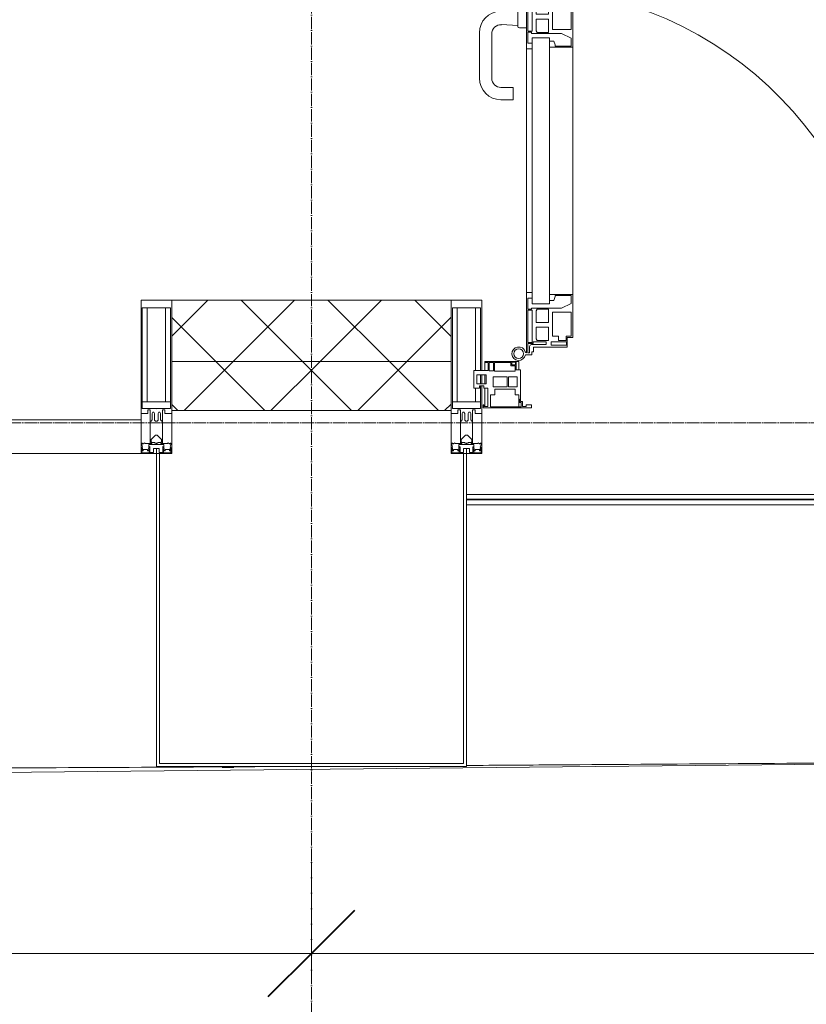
# Model space of a CAD drawing. Header units: millimetres. Extents: x 5617 to 183965, y 7718 to 172958.
# Tile 61 of 120: x 64650 to 65931, y 14453 to 16057. Entities that reach past the tile are written whole.
import ezdxf

# ---------------------------------------------------------------- set-up
doc = ezdxf.new("R2010")
doc.units = ezdxf.units.MM
doc.linetypes.add('ADSK_Линия сетки', pattern=[25, 20, -2.5, 0, -2.5])
doc.linetypes.add('Линия сетки', pattern=[25, 20, -2.5, 0, -2.5])
for name, color, linetype, lineweight in [('Двери', 7, 'Continuous', 18), ('Импосты витража', 7, 'Continuous', 18), ('Колонны', 7, 'Continuous', 18), ('Ограждение', 7, 'Continuous', 18), ('Оси', 7, 'Continuous', 9), ('Панели витража', 7, 'Continuous', 18), ('Поручни', 7, 'Continuous', 18), ('Размеры', 7, 'Continuous', 9), ('Размеры-100', 7, 'Continuous', 9), ('Стены разрез', 7, 'Continuous', 40), ('Стены штриховка', 7, 'Continuous', 40), ('Форма', 7, 'Continuous', 18), ('Формообразующий элемент-перекрытие', 7, 'Continuous', 18), ('Элементы узлов', 7, 'Continuous', 18)]:
    doc.layers.add(name, color=color, linetype=linetype, lineweight=lineweight)
doc.styles.add('Arial', font='arial.ttf', dxfattribs={"width": 0.9, "height": 250})
doc.dimstyles.new('Основной_2_5_мм', dxfattribs={"dimscale": 304.8, "dimtxt": 255.06485, "dimasz": 0.463911, "dimexe": 0.492126, "dimexo": 0.492126, "dimgap": 0.098425, "dimtad": 1, "dimdec": 0, "dimdsep": 46, "dimtxsty": 'Arial', "dimblk1": 'OBLIQUE', "dimblk2": 'OBLIQUE', "dimsah": 1, "dimcen": 0.09, "dimdle": 0.492126, "dimazin": 2, "dimtfac": 1, "dimtdec": 4, "dimtix": 1, "dimtmove": 0, "dimatfit": 3, "dimfxl": 1, "dimtvp": 1, "dimtolj": 1, "dimtzin": 0, "dimlwd": 20, "dimlwe": 20, "dimarcsym": 2})
pattern_1 = [(45, (0, 0), (-70.71068, 70.71068), []), (135, (0, 0), (-70.71068, -70.71068), [])]

# ---------------------------------------------------------------- blocks, each defined once
blk = doc.blocks.new('A_PAN_ALU_Door_Double - EXT_1_Double_EQ-7506763-МКСС_К4_L05_18_600_')
at = {"layer": 'Двери', "color": 254, "lineweight": 5, "true_color": 0xcccccc}
for p, q in [((-575.1, -160.7), (-585.4, -160.7)), ((-583.7, -164.2), (-583.7, -262.2)), ((-581.6, -179.2), (-581.6, -164.2)), ((-581.6, -164.2), (-578.6, -164.2)), ((-578.6, -164.2), (-578.6, -174.5)), ((-575.1, -165.6), (-575.1, -160.7)), ((-572.4, -165.6), (-575.1, -165.6)), ((-572.4, -173.3), (-572.4, -165.6)), ((-517.1, -173.3), (-572.4, -173.3)), ((-517.1, -189.3), (-517.1, -173.3)), ((517.1, -173.3), (572.4, -173.3)), ((517.1, -189.3), (517.1, -173.3)), ((572.4, -165.6), (575.1, -165.6)), ((572.4, -173.3), (572.4, -165.6)), ((575.1, -160.7), (585.4, -160.7)), ((575.1, -165.6), (575.1, -160.7)), ((581.6, -164.2), (578.6, -164.2)), ((578.6, -164.2), (578.6, -174.5)), ((581.6, -179.2), (581.6, -164.2)), ((583.7, -164.2), (583.7, -262.2)), ((-572.9, -179.2), (-581.6, -179.2)), ((-581.6, -233.4), (-581.6, -180.9)), ((-581.6, -180.9), (-574.6, -180.9)), ((-575.5, -177.5), (-551.3, -177.5)), ((-574.6, -180.9), (-574.6, -233.4)), ((-572.9, -182.2), (-572.9, -179.2)), ((-551.3, -182.2), (-572.9, -182.2)), ((-567.6, -186.7), (-566.1, -184)), ((-567.6, -205.7), (-567.6, -186.7)), ((-566.1, -184), (-547.7, -184)), ((-551.3, -177.5), (-551.3, -182.2)), ((-547.7, -184), (-547.7, -205.7)), ((-543.6, -182.2), (-543.6, -176.7)), ((-543.6, -176.7), (-518.6, -176.7)), ((-518.6, -182.2), (-543.6, -182.2)), ((-541.3, -230.6), (-541.3, -191)), ((-541.3, -191), (-531.2, -191)), ((-531.2, -191), (-531.2, -184.4)), ((-531.2, -184.4), (-518.8, -184.4)), ((-518.8, -184.4), (-518.8, -191)), ((-518.8, -191), (-510.6, -191)), ((-518.6, -176.7), (-518.6, -182.2)), ((-508.2, -189.3), (-517.1, -189.3)), ((-510.6, -191), (-510.6, -230.6)), ((-508.2, -259.2), (-508.2, -189.3)), ((508.2, -189.3), (517.1, -189.3)), ((508.2, -259.2), (508.2, -189.3)), ((510.6, -191), (510.6, -230.6)), ((518.8, -191), (510.6, -191)), ((518.6, -176.7), (518.6, -182.2)), ((543.6, -176.7), (518.6, -176.7)), ((518.6, -182.2), (543.6, -182.2)), ((518.8, -184.4), (518.8, -191)), ((531.2, -184.4), (518.8, -184.4)), ((531.2, -191), (531.2, -184.4)), ((541.3, -191), (531.2, -191)), ((541.3, -230.6), (541.3, -191)), ((543.6, -182.2), (543.6, -176.7)), ((547.7, -184), (547.7, -205.7)), ((566.1, -184), (547.7, -184)), ((551.3, -177.5), (551.3, -182.2)), ((575.5, -177.5), (551.3, -177.5)), ((551.3, -182.2), (572.9, -182.2)), ((567.6, -186.7), (566.1, -184)), ((567.6, -205.7), (567.6, -186.7)), ((572.9, -179.2), (581.6, -179.2)), ((572.9, -182.2), (572.9, -179.2)), ((574.6, -180.9), (574.6, -233.4)), ((581.6, -180.9), (574.6, -180.9)), ((581.6, -233.4), (581.6, -180.9)), ((-547.7, -205.7), (-567.6, -205.7)), ((547.7, -205.7), (567.6, -205.7)), ((-567.6, -232.6), (-567.6, -213.6)), ((-567.6, -213.6), (-547.7, -213.6)), ((-547.7, -213.6), (-547.7, -235.3)), ((567.6, -213.6), (547.7, -213.6)), ((547.7, -213.6), (547.7, -235.3)), ((567.6, -232.6), (567.6, -213.6)), ((-574.6, -233.4), (-581.6, -233.4)), ((-581.6, -253.1), (-581.6, -235.1)), ((-581.6, -235.1), (-575.4, -235.1)), ((-575.4, -235.1), (-575.4, -237.1)), ((-575.4, -237.1), (-526.4, -237.1)), ((-566.1, -235.3), (-567.6, -232.6)), ((-547.7, -235.3), (-566.1, -235.3)), ((-510.6, -230.6), (-541.3, -230.6)), ((-526.4, -237.1), (-510.6, -244.7)), ((510.6, -230.6), (541.3, -230.6)), ((526.4, -237.1), (510.6, -244.7)), ((575.4, -237.1), (526.4, -237.1)), ((547.7, -235.3), (566.1, -235.3)), ((566.1, -235.3), (567.6, -232.6)), ((574.6, -233.4), (581.6, -233.4)), ((575.4, -235.1), (575.4, -237.1)), ((581.6, -235.1), (575.4, -235.1)), ((581.6, -253.1), (581.6, -235.1)), ((-583.7, -244.2), (-583.7, -677.3)), ((-574.6, -253.1), (-581.6, -253.1)), ((-574.6, -244.2), (-546, -244.2)), ((-574.6, -244.2), (-574.6, -677.3)), ((-574.6, -262.2), (-574.6, -253.1)), ((-546, -677.3), (-546, -244.2)), ((-539.3, -249.6), (-546, -249.6)), ((-546, -249.6), (-546, -259.2)), ((-537.1, -255.7), (-539.3, -249.6)), ((-537.1, -257.7), (-537.1, -255.7)), ((-510.6, -244.7), (-510.6, -257.7)), ((510.6, -244.7), (510.6, -257.7)), ((537.1, -255.7), (539.3, -249.6)), ((537.1, -257.7), (537.1, -255.7)), ((539.3, -249.6), (546, -249.6)), ((546, -677.3), (546, -244.2)), ((574.6, -244.2), (546, -244.2)), ((546, -249.6), (546, -259.2)), ((574.6, -244.2), (574.6, -677.3)), ((574.6, -253.1), (581.6, -253.1)), ((574.6, -262.2), (574.6, -253.1)), ((583.7, -244.2), (583.7, -677.3)), ((-583.7, -262.2), (-574.6, -262.2)), ((-546, -259.2), (-508.2, -259.2)), ((-510.6, -257.7), (-537.1, -257.7)), ((-508.2, -662.3), (-508.2, -259.2)), ((546, -259.2), (508.2, -259.2)), ((508.2, -662.3), (508.2, -259.2)), ((510.6, -257.7), (537.1, -257.7)), ((583.7, -262.2), (574.6, -262.2)), ((-574.6, -659.3), (-583.7, -659.3)), ((-583.7, -659.3), (-583.7, -758.9)), ((-574.6, -659.3), (-583.7, -659.3)), ((-583.7, -659.3), (-583.7, -758.9)), ((-581.6, -686.5), (-581.6, -668.4)), ((-581.6, -668.4), (-574.6, -668.4)), ((-581.6, -686.5), (-581.6, -668.4)), ((-581.6, -668.4), (-574.6, -668.4)), ((-574.6, -668.4), (-574.6, -659.3)), ((-574.6, -668.4), (-574.6, -659.3)), ((-508.2, -662.3), (-546, -662.3)), ((-546, -662.3), (-546, -672)), ((-508.2, -662.3), (-546, -662.3)), ((-546, -662.3), (-546, -672)), ((-546, -672), (-539.3, -672)), ((-546, -672), (-539.3, -672)), ((-539.3, -672), (-537.1, -665.9)), ((-539.3, -672), (-537.1, -665.9)), ((-537.1, -665.9), (-537.1, -663.8)), ((-537.1, -663.8), (-510.6, -663.8)), ((-537.1, -665.9), (-537.1, -663.8)), ((-537.1, -663.8), (-510.6, -663.8)), ((-510.6, -663.8), (-510.6, -676.8)), ((-510.6, -663.8), (-510.6, -676.8)), ((-508.2, -732.3), (-508.2, -662.3)), ((-508.2, -732.3), (-508.2, -662.3)), ((508.2, -662.3), (546, -662.3)), ((508.2, -732.3), (508.2, -662.3)), ((508.2, -662.3), (546, -662.3)), ((508.2, -732.3), (508.2, -662.3)), ((510.6, -663.8), (510.6, -676.8)), ((537.1, -663.8), (510.6, -663.8)), ((510.6, -663.8), (510.6, -676.8)), ((537.1, -663.8), (510.6, -663.8)), ((537.1, -665.9), (537.1, -663.8)), ((537.1, -665.9), (537.1, -663.8)), ((539.3, -672), (537.1, -665.9)), ((539.3, -672), (537.1, -665.9)), ((546, -672), (539.3, -672)), ((546, -672), (539.3, -672)), ((546, -662.3), (546, -672)), ((546, -662.3), (546, -672)), ((574.6, -659.3), (583.7, -659.3)), ((574.6, -668.4), (574.6, -659.3)), ((574.6, -659.3), (583.7, -659.3)), ((574.6, -668.4), (574.6, -659.3)), ((581.6, -668.4), (574.6, -668.4)), ((581.6, -668.4), (574.6, -668.4)), ((581.6, -686.5), (581.6, -668.4)), ((581.6, -686.5), (581.6, -668.4)), ((583.7, -659.3), (583.7, -758.9)), ((583.7, -659.3), (583.7, -758.9)), ((-575.4, -686.5), (-581.6, -686.5)), ((-575.4, -686.5), (-581.6, -686.5)), ((-581.6, -740.6), (-581.6, -688.2)), ((-581.6, -688.2), (-574.6, -688.2)), ((-581.6, -740.6), (-581.6, -688.2)), ((-581.6, -688.2), (-574.6, -688.2)), ((-526.4, -684.5), (-575.4, -684.5)), ((-575.4, -684.5), (-575.4, -686.5)), ((-526.4, -684.5), (-575.4, -684.5)), ((-575.4, -684.5), (-575.4, -686.5)), ((-574.6, -677.3), (-546, -677.3)), ((-574.6, -688.2), (-574.6, -740.6)), ((-574.6, -688.2), (-574.6, -740.6)), ((-567.6, -688.9), (-566.1, -686.3)), ((-567.6, -688.9), (-566.1, -686.3)), ((-567.6, -708), (-567.6, -688.9)), ((-567.6, -708), (-567.6, -688.9)), ((-566.1, -686.3), (-547.7, -686.3)), ((-566.1, -686.3), (-547.7, -686.3)), ((-547.7, -686.3), (-547.7, -708)), ((-547.7, -686.3), (-547.7, -708)), ((-510.6, -676.8), (-526.4, -684.5)), ((-510.6, -676.8), (-526.4, -684.5)), ((510.6, -676.8), (526.4, -684.5)), ((510.6, -676.8), (526.4, -684.5)), ((526.4, -684.5), (575.4, -684.5)), ((526.4, -684.5), (575.4, -684.5)), ((574.6, -677.3), (546, -677.3)), ((547.7, -686.3), (547.7, -708)), ((566.1, -686.3), (547.7, -686.3)), ((547.7, -686.3), (547.7, -708)), ((566.1, -686.3), (547.7, -686.3)), ((567.6, -688.9), (566.1, -686.3)), ((567.6, -688.9), (566.1, -686.3)), ((567.6, -708), (567.6, -688.9)), ((567.6, -708), (567.6, -688.9)), ((581.6, -688.2), (574.6, -688.2)), ((574.6, -688.2), (574.6, -740.6)), ((581.6, -688.2), (574.6, -688.2)), ((574.6, -688.2), (574.6, -740.6)), ((575.4, -684.5), (575.4, -686.5)), ((575.4, -684.5), (575.4, -686.5)), ((575.4, -686.5), (581.6, -686.5)), ((575.4, -686.5), (581.6, -686.5)), ((581.6, -740.6), (581.6, -688.2)), ((581.6, -740.6), (581.6, -688.2)), ((-541.3, -730.5), (-541.3, -691)), ((-541.3, -691), (-510.6, -691)), ((-541.3, -730.5), (-541.3, -691)), ((-541.3, -691), (-510.6, -691)), ((-510.6, -691), (-510.6, -730.6)), ((-510.6, -691), (-510.6, -730.6)), ((541.3, -691), (510.6, -691)), ((510.6, -691), (510.6, -730.6)), ((541.3, -691), (510.6, -691)), ((510.6, -691), (510.6, -730.6)), ((541.3, -730.5), (541.3, -691)), ((541.3, -730.5), (541.3, -691)), ((-547.7, -708), (-567.6, -708)), ((-547.7, -708), (-567.6, -708)), ((-567.6, -734.8), (-567.6, -715.8)), ((-567.6, -715.8), (-547.7, -715.8)), ((-567.6, -734.8), (-567.6, -715.8)), ((-567.6, -715.8), (-547.7, -715.8)), ((-547.7, -715.8), (-547.7, -737.5)), ((-547.7, -715.8), (-547.7, -737.5)), ((547.7, -708), (567.6, -708)), ((547.7, -708), (567.6, -708)), ((567.6, -715.8), (547.7, -715.8)), ((547.7, -715.8), (547.7, -737.5)), ((567.6, -715.8), (547.7, -715.8)), ((547.7, -715.8), (547.7, -737.5)), ((567.6, -734.8), (567.6, -715.8)), ((567.6, -734.8), (567.6, -715.8)), ((-566.1, -737.5), (-567.6, -734.8)), ((-566.1, -737.5), (-567.6, -734.8)), ((-547.7, -737.5), (-566.1, -737.5)), ((-547.7, -737.5), (-566.1, -737.5)), ((-531.2, -730.5), (-541.3, -730.5)), ((-531.2, -730.5), (-541.3, -730.5)), ((-531.2, -737.1), (-531.2, -730.5)), ((-531.2, -737.1), (-531.2, -730.5)), ((-518.8, -737.1), (-531.2, -737.1)), ((-518.8, -737.1), (-531.2, -737.1)), ((-510.6, -730.6), (-518.8, -730.6)), ((-518.8, -730.6), (-518.8, -737.1)), ((-510.6, -730.6), (-518.8, -730.6)), ((-518.8, -730.6), (-518.8, -737.1)), ((-517.1, -741.8), (-517.1, -732.3)), ((-517.1, -732.3), (-508.2, -732.3)), ((-517.1, -741.8), (-517.1, -732.3)), ((-517.1, -732.3), (-508.2, -732.3)), ((517.1, -732.3), (508.2, -732.3)), ((517.1, -732.3), (508.2, -732.3)), ((510.6, -730.6), (518.8, -730.6)), ((510.6, -730.6), (518.8, -730.6)), ((517.1, -741.8), (517.1, -732.3)), ((517.1, -741.8), (517.1, -732.3)), ((518.8, -730.6), (518.8, -737.1)), ((518.8, -730.6), (518.8, -737.1)), ((518.8, -737.1), (531.2, -737.1)), ((518.8, -737.1), (531.2, -737.1)), ((531.2, -730.5), (541.3, -730.5)), ((531.2, -737.1), (531.2, -730.5)), ((531.2, -730.5), (541.3, -730.5)), ((531.2, -737.1), (531.2, -730.5)), ((547.7, -737.5), (566.1, -737.5)), ((547.7, -737.5), (566.1, -737.5)), ((566.1, -737.5), (567.6, -734.8)), ((566.1, -737.5), (567.6, -734.8)), ((-574.6, -740.6), (-581.6, -740.6)), ((-574.6, -740.6), (-581.6, -740.6)), ((-581.6, -750.3), (-581.6, -742.3)), ((-581.6, -742.3), (-572.9, -742.3)), ((-581.6, -750.3), (-581.6, -742.3)), ((-581.6, -742.3), (-572.9, -742.3)), ((-579.8, -750.3), (-581.6, -750.3)), ((-579.8, -750.3), (-581.6, -750.3)), ((-578.6, -748.9), (-579.8, -748.9)), ((-579.8, -748.9), (-579.8, -750.3)), ((-578.6, -748.9), (-579.8, -748.9)), ((-579.8, -748.9), (-579.8, -750.3)), ((-578.6, -758.9), (-578.6, -748.9)), ((-578.6, -758.9), (-578.6, -748.9)), ((-572.9, -742.3), (-572.9, -739.3)), ((-572.9, -739.3), (-543.6, -739.3)), ((-572.9, -742.3), (-572.9, -739.3)), ((-572.9, -739.3), (-543.6, -739.3)), ((-543.6, -739.3), (-543.6, -744.8)), ((-543.6, -739.3), (-543.6, -744.8)), ((-543.6, -744.8), (-518.6, -744.8)), ((-543.6, -744.8), (-518.6, -744.8)), ((-518.6, -744.8), (-518.6, -741.8)), ((-518.6, -741.8), (-517.1, -741.8)), ((-518.6, -744.8), (-518.6, -741.8)), ((-518.6, -741.8), (-517.1, -741.8)), ((518.6, -741.8), (517.1, -741.8)), ((518.6, -741.8), (517.1, -741.8)), ((518.6, -744.8), (518.6, -741.8)), ((518.6, -744.8), (518.6, -741.8)), ((543.6, -744.8), (518.6, -744.8)), ((543.6, -744.8), (518.6, -744.8)), ((543.6, -739.3), (543.6, -744.8)), ((572.9, -739.3), (543.6, -739.3)), ((543.6, -739.3), (543.6, -744.8)), ((572.9, -739.3), (543.6, -739.3)), ((572.9, -742.3), (572.9, -739.3)), ((572.9, -742.3), (572.9, -739.3)), ((581.6, -742.3), (572.9, -742.3)), ((581.6, -742.3), (572.9, -742.3)), ((574.6, -740.6), (581.6, -740.6)), ((574.6, -740.6), (581.6, -740.6)), ((578.6, -748.9), (579.8, -748.9)), ((578.6, -758.9), (578.6, -748.9)), ((578.6, -748.9), (579.8, -748.9)), ((578.6, -758.9), (578.6, -748.9)), ((579.8, -748.9), (579.8, -750.3)), ((579.8, -748.9), (579.8, -750.3)), ((579.8, -750.3), (581.6, -750.3)), ((579.8, -750.3), (581.6, -750.3)), ((581.6, -750.3), (581.6, -742.3)), ((581.6, -750.3), (581.6, -742.3)), ((-583.7, -758.9), (-578.6, -758.9)), ((-583.7, -758.9), (-578.6, -758.9)), ((583.7, -758.9), (578.6, -758.9)), ((583.7, -758.9), (578.6, -758.9))]:
    blk.add_line(p, q, dxfattribs=at)
at = {"layer": 'Двери', "color": 254, "lineweight": 5, "true_color": 0xe5e5e5}
for p, q in [((-625.1, -576.5), (-605.1, -576.5)), ((-605.1, -576.5), (-605.1, -596.5)), ((625.1, -576.5), (605.1, -576.5)), ((605.1, -576.5), (605.1, -596.5)), ((-605.1, -596.5), (-625.1, -596.5)), ((605.1, -596.5), (625.1, -596.5)), ((-660.1, -685.7), (-660.1, -611.5)), ((-640.1, -611.5), (-640.1, -683.8)), ((640.1, -611.5), (640.1, -683.8)), ((660.1, -685.7), (660.1, -611.5)), ((-624.5, -698.8), (-597.6, -697.7)), ((-597.6, -723.5), (-597.6, -696)), ((-595.1, -693.5), (-583.6, -693.5)), ((595.1, -693.5), (583.6, -693.5)), ((597.6, -723.5), (597.6, -696)), ((624.5, -698.8), (597.6, -697.7)), ((-597.6, -721.7), (-626.4, -720.7)), ((597.6, -721.7), (626.4, -720.7)), ((-583.6, -726), (-595.1, -726)), ((583.6, -726), (595.1, -726))]:
    blk.add_line(p, q, dxfattribs=at)
at = {"layer": 'Двери', "color": 254, "lineweight": 5, "true_color": 0xcccccc}
for centre, radius, start, end in [((-596.2, -162.7), 11, 9.9716, 343.953), ((-596.2, -162.6), 8, 90, 270), ((-596.2, -162.6), 8, 270, 90), ((596.2, -162.7), 11, 196.047, 170.0284), ((596.2, -162.6), 8, 90, 270), ((596.2, -162.6), 8, 270, 90), ((-583.7, -166.3), 2.03, 90, 163.9279), ((-575.5, -174.5), 3, 180, 270), ((575.5, -174.5), 3, 270, 0), ((583.7, -166.3), 2.03, 16.0721, 90)]:
    blk.add_arc(centre, radius, start, end, dxfattribs=at)
at = {"layer": 'Двери', "color": 254, "lineweight": 5, "true_color": 0xe5e5e5}
for centre, radius, start, end in [((-596.2, -162.6), 596.2, 270.9387, 0.704), ((596.2, -162.6), 596.2, 179.296, 269.0613), ((-625.1, -611.5), 35, 90, 180), ((625.1, -611.5), 35, 0, 90), ((-625.1, -611.5), 15, 90, 180), ((625.1, -611.5), 15, 0, 90), ((-625.1, -685.7), 35, 180, 267.8055), ((-625.1, -683.8), 15, 180, 272.1944), ((625.1, -683.8), 15, 267.8056, 0), ((625.1, -685.7), 35, 272.1945, 0), ((-595.1, -696), 2.5, 90, 180), ((595.1, -696), 2.5, 0, 90), ((-595.1, -723.5), 2.5, 180, 270), ((595.1, -723.5), 2.5, 270, 0)]:
    blk.add_arc(centre, radius, start, end, dxfattribs=at)
at = {"layer": 'Панели витража', "color": 254, "lineweight": 5, "true_color": 0xcccccc}
for p, q in [((-654.3, -79.5), (-654.3, -74.5)), ((-654.3, -74.5), (-575.3, -74.5)), ((-652.8, -79.5), (-654.3, -79.5)), ((-652.8, -76.7), (-652.8, -79.5)), ((-646.3, -76.7), (-652.8, -76.7)), ((-651.2, -76.7), (-651.2, -106.6)), ((-646.3, -106.6), (-646.3, -76.7)), ((-592, -76.3), (-642.4, -76.3)), ((-642.4, -76.3), (-642.4, -95.5)), ((-596.2, -95.5), (-596.2, -76.2)), ((-592, -83.1), (-592, -76.3)), ((-590.3, -76.5), (-590.3, -84.8)), ((-583.9, -76.5), (-590.3, -76.5)), ((-583.9, -79.5), (-583.9, -76.5)), ((-575.3, -79.5), (-583.9, -79.5)), ((-575.3, -74.5), (-575.3, -79.5)), ((575.3, -74.5), (654.3, -74.5)), ((575.3, -79.5), (575.3, -74.5)), ((583.9, -79.5), (575.3, -79.5)), ((583.9, -76.5), (583.9, -79.5)), ((590.3, -76.5), (583.9, -76.5)), ((590.3, -84.8), (590.3, -76.5)), ((592, -76.3), (592, -83.1)), ((642.4, -76.3), (592, -76.3)), ((596.2, -76.2), (596.2, -95.5)), ((642.4, -95.5), (642.4, -76.3)), ((646.3, -76.7), (646.3, -106.6)), ((652.8, -76.7), (646.3, -76.7)), ((651.2, -106.6), (651.2, -76.7)), ((652.8, -79.5), (652.8, -76.7)), ((654.3, -79.5), (652.8, -79.5)), ((654.3, -74.5), (654.3, -79.5)), ((-642.4, -95.5), (-635.3, -95.5)), ((-635.3, -95.5), (-635.3, -105)), ((-602.1, -95.5), (-595.8, -95.5)), ((-602.1, -105), (-602.1, -95.5)), ((-595.8, -89), (-595, -88.2)), ((-595.8, -95.5), (-595.8, -89)), ((-595, -83.1), (-592, -83.1)), ((-595, -88.2), (-595, -83.1)), ((-593.3, -84.8), (-593.3, -136.5)), ((-590.3, -84.8), (-593.3, -84.8)), ((593.3, -84.8), (590.3, -84.8)), ((592, -83.1), (595, -83.1)), ((593.3, -136.5), (593.3, -84.8)), ((595, -83.1), (595, -88.2)), ((595, -88.2), (595.8, -89)), ((595.8, -89), (595.8, -95.5)), ((595.8, -95.5), (602.1, -95.5)), ((602.1, -95.5), (602.1, -105)), ((635.3, -95.5), (642.4, -95.5)), ((635.3, -105), (635.3, -95.5)), ((-669.2, -106.6), (-660.2, -106.6)), ((-669.2, -135.1), (-669.2, -106.6)), ((-660.2, -106.6), (-660.2, -110.1)), ((-660.2, -110.1), (-653.3, -110.1)), ((-653.3, -106.6), (-646.3, -106.6)), ((-653.3, -110.1), (-653.3, -106.6)), ((-637.8, -108.8), (-637.8, -125)), ((-615.2, -108.8), (-637.8, -108.8)), ((-635.3, -105), (-602.1, -105)), ((-615.2, -125), (-615.2, -108.8)), ((-613, -108.8), (-613, -125)), ((-598.7, -108.8), (-613, -108.8)), ((-598.7, -125), (-598.7, -108.8)), ((598.7, -108.8), (598.7, -125)), ((613, -108.8), (598.7, -108.8)), ((602.1, -105), (635.3, -105)), ((613, -125), (613, -108.8)), ((615.2, -108.8), (615.2, -125)), ((637.8, -108.8), (615.2, -108.8)), ((637.8, -125), (637.8, -108.8)), ((646.3, -106.6), (653.3, -106.6)), ((653.3, -106.6), (653.3, -110.1)), ((653.3, -110.1), (660.2, -110.1)), ((660.2, -106.6), (669.2, -106.6)), ((660.2, -110.1), (660.2, -106.6)), ((669.2, -106.6), (669.2, -135.1)), ((-664.2, -113.4), (-664.2, -128.4)), ((-649.2, -113.4), (-664.2, -113.4)), ((-651.2, -113.4), (-651.2, -128.4)), ((-649.2, -128.4), (-649.2, -113.4)), ((-637.8, -125), (-615.2, -125)), ((-613, -125), (-598.7, -125)), ((598.7, -125), (613, -125)), ((615.2, -125), (637.8, -125)), ((649.2, -113.4), (649.2, -128.4)), ((664.2, -113.4), (649.2, -113.4)), ((651.2, -128.4), (651.2, -113.4)), ((664.2, -128.4), (664.2, -113.4)), ((-645.9, -135.1), (-669.2, -135.1)), ((-664.2, -128.4), (-649.2, -128.4)), ((-651.2, -135.1), (-651.2, -148.5)), ((-645.9, -148.5), (-645.9, -135.1)), ((-644.3, -134.5), (-644.3, -148.2)), ((-637.3, -134.5), (-644.3, -134.5)), ((-637.3, -148.2), (-637.3, -134.5)), ((-635.9, -134.2), (-635.9, -148.4)), ((-601.9, -134.2), (-635.9, -134.2)), ((-608.9, -142.8), (-601.9, -142.8)), ((-608.9, -148.4), (-608.9, -142.8)), ((-601.9, -142.8), (-601.9, -134.2)), ((-600.3, -136.5), (-600.3, -150)), ((-593.3, -136.5), (-600.3, -136.5)), ((-596.2, -150), (-596.2, -136.5)), ((600.3, -136.5), (593.3, -136.5)), ((596.2, -136.5), (596.2, -150)), ((600.3, -150), (600.3, -136.5)), ((635.9, -134.2), (601.9, -134.2)), ((601.9, -134.2), (601.9, -142.8)), ((601.9, -142.8), (608.9, -142.8)), ((608.9, -142.8), (608.9, -148.4)), ((635.9, -148.4), (635.9, -134.2)), ((637.3, -134.5), (637.3, -148.2)), ((644.3, -134.5), (637.3, -134.5)), ((644.3, -148.2), (644.3, -134.5)), ((645.9, -135.1), (645.9, -148.5)), ((669.2, -135.1), (645.9, -135.1)), ((649.2, -128.4), (664.2, -128.4)), ((651.2, -148.5), (651.2, -135.1)), ((-651.2, -148.5), (-645.9, -148.5)), ((-651.2, -150), (-651.2, -148.5)), ((-600.3, -150), (-651.2, -150)), ((-644.3, -148.2), (-637.3, -148.2)), ((-635.9, -148.4), (-608.9, -148.4)), ((-607.5, -144.4), (-607.5, -148.7)), ((-601.5, -144.4), (-607.5, -144.4)), ((-607.5, -148.7), (-601.5, -148.7)), ((-601.5, -148.7), (-601.5, -144.4)), ((-600.3, -150), (-596.2, -150)), ((596.2, -150), (600.3, -150)), ((651.2, -150), (600.3, -150)), ((601.5, -144.4), (601.5, -148.7)), ((607.5, -144.4), (601.5, -144.4)), ((601.5, -148.7), (607.5, -148.7)), ((607.5, -148.7), (607.5, -144.4)), ((608.9, -148.4), (635.9, -148.4)), ((637.3, -148.2), (644.3, -148.2)), ((645.9, -148.5), (651.2, -148.5)), ((651.2, -148.5), (651.2, -150))]:
    blk.add_line(p, q, dxfattribs=at)
blk = doc.blocks.new('Rectangular Mullion - 50Wx250H-2623690-МКСС_К4_L05_18_600_')
at = {"layer": 'Элементы узлов', "color": 254, "lineweight": 5, "true_color": 0xcccccc}
for p, q in [((-25, 65.2), (-25, 250)), ((-25, 250), (0, 250)), ((25, 250), (0, 250)), ((25, 65.2), (25, 250)), ((-23, 237.3), (0, 237.3)), ((-23, 237.3), (-23, 73.6)), ((-14.9, 84), (-14.9, 237.3)), ((23, 237.3), (0, 237.3)), ((14.9, 84), (14.9, 237.3)), ((23, 237.3), (23, 73.6)), ((0, 84), (-23, 84)), ((0, 84), (23, 84)), ((-14, 65.2), (-25, 65.2)), ((-0.5, 73.6), (-23, 73.6)), ((-14, 71.3), (-14, 65.2)), ((-10, 71.3), (-14, 71.3)), ((-10, 53), (-10, 71.3)), ((-7, 65.2), (-5.9, 67.3)), ((-7, 65.2), (-7, 54.7)), ((-4.1, 67.3), (-5.9, 67.3)), ((-4.1, 67.3), (-2.9, 65.1)), ((-2.9, 65.1), (-2.9, 54.6)), ((0.5, 73.6), (23, 73.6)), ((4.1, 67.3), (2.9, 65.1)), ((2.9, 65.1), (2.9, 54.6)), ((4.1, 67.3), (5.9, 67.3)), ((7, 65.2), (5.9, 67.3)), ((7, 65.2), (7, 54.7)), ((10, 71.3), (14, 71.3)), ((10, 53), (10, 71.3)), ((14, 71.3), (14, 65.2)), ((14, 65.2), (25, 65.2)), ((-8.7, 53), (-10, 53)), ((-10, 53), (-10, 17)), ((-8.7, 53), (-7, 54.7)), ((-1.3, 53), (-2.9, 54.6)), ((0, 53), (-1.3, 53)), ((0, 53), (1.3, 53)), ((1.3, 53), (2.9, 54.6)), ((8.7, 53), (7, 54.7)), ((8.7, 53), (10, 53)), ((10, 53), (10, 17)), ((-22.3, 17), (-23.8, 17)), ((-23.8, 17), (-23.8, 14.6)), ((-22.3, 17), (-22.3, 16)), ((-19, 17.6), (-21.3, 16)), ((-18.4, 16.6), (-19, 17.6)), ((-7.4, 16.6), (-18.4, 16.6)), ((-10, 17), (-7.5, 17)), ((-8.5, 23), (-1.5, 30)), ((-8.5, 18.5), (-8.5, 23)), ((-7.5, 18.5), (-8.5, 18.5)), ((-7.5, 17), (-7.5, 18.5)), ((-7.4, 18), (-7.4, 16.6)), ((-2.6, 18), (-7.4, 18)), ((-2.6, 18), (-2.6, 16.8)), ((-2.6, 16.8), (0, 16.8)), ((-1.5, 30), (0, 30)), ((1.5, 30), (0, 30)), ((2.6, 16.8), (0, 16.8)), ((0, 14.8), (0, 16.8)), ((0, 14.8), (0, 16.8)), ((8.5, 23), (1.5, 30)), ((2.6, 18), (2.6, 16.8)), ((2.6, 18), (7.4, 18)), ((7.4, 18), (7.4, 16.6)), ((7.4, 16.6), (18.4, 16.6)), ((7.5, 18.5), (8.5, 18.5)), ((7.5, 17), (7.5, 18.5)), ((10, 17), (7.5, 17)), ((8.5, 18.5), (8.5, 23)), ((18.4, 16.6), (19, 17.6)), ((19, 17.6), (21.3, 16)), ((22.3, 17), (22.3, 16)), ((22.3, 17), (23.8, 17)), ((23.8, 17), (23.8, 14.6)), ((-23.8, 14.6), (-25, 14.2)), ((-25, 0), (-25, 14.2)), ((-22.5, 10.6), (-23.8, 14.6)), ((-22.5, 10.6), (-23.7, 9.9)), ((-23.7, 1.3), (-23.7, 9.9)), ((-23.7, 1.3), (-11.8, 1.3)), ((-23.2, 10.2), (-22.5, 8)), ((-22.5, 8), (-22.5, 4.5)), ((-21.3, 4.5), (-22.5, 4.5)), ((-22.3, 16), (-21.3, 16)), ((-21.3, 4.5), (-21.3, 6.5)), ((-21.3, 6.5), (-14.2, 6.5)), ((-14.2, 6.5), (-14.2, 4.5)), ((-13.2, 4.5), (-14.2, 4.5)), ((-13.2, 4.5), (-12.2, 7.2)), ((-12.7, 7.6), (-11.3, 11.4)), ((-12.7, 7.6), (-11.8, 6.9)), ((-12.2, 9), (-12.2, 14.8)), ((-12.2, 14.8), (0, 14.8)), ((-11.8, 1.3), (-11.8, 6.9)), ((-10.5, 11.2), (-11.3, 11.4)), ((-10.5, 1.5), (-10.5, 11.2)), ((-4.8, 1.5), (-10.5, 1.5)), ((0, 8), (-4.8, 8)), ((-4.8, 1.5), (-4.8, 8)), ((12.2, 14.8), (0, 14.8)), ((0, 0), (0, 8)), ((0, 8), (4.8, 8)), ((0, 0), (0, 8)), ((4.8, 1.5), (4.8, 8)), ((4.8, 1.5), (10.5, 1.5)), ((10.5, 11.2), (11.3, 11.4)), ((10.5, 1.5), (10.5, 11.2)), ((12.7, 7.6), (11.3, 11.4)), ((12.7, 7.6), (11.8, 6.9)), ((11.8, 1.3), (11.8, 6.9)), ((23.7, 1.3), (11.8, 1.3)), ((12.2, 9), (12.2, 14.8)), ((13.2, 4.5), (12.2, 7.2)), ((13.2, 4.5), (14.2, 4.5)), ((21.3, 6.5), (14.2, 6.5)), ((14.2, 6.5), (14.2, 4.5)), ((22.3, 16), (21.3, 16)), ((21.3, 4.5), (21.3, 6.5)), ((21.3, 4.5), (22.5, 4.5)), ((22.5, 10.6), (23.8, 14.6)), ((22.5, 10.6), (23.7, 9.9)), ((23.2, 10.2), (22.5, 8)), ((22.5, 8), (22.5, 4.5)), ((23.7, 1.3), (23.7, 9.9)), ((23.8, 14.6), (25, 14.2)), ((25, 0), (25, 14.2)), ((-25, 0), (0, 0)), ((25, 0), (0, 0))]:
    blk.add_line(p, q, dxfattribs=at)
for centre, start, end in [((-0.5, 73.1), 360, 90), ((0.5, 73.1), 90, 180)]:
    blk.add_arc(centre, 0.5, start, end, dxfattribs=at)
blk = doc.blocks.new('Rectangular Mullion - R_StandardFrame_50Wx250H-V47-МКСС_К4_L05_18_600_')
at = {"layer": 'Импосты витража', "color": 254, "lineweight": 5, "true_color": 0xcccccc}
for p, q in [((-25, -250), (-25, 0)), ((-25, 0), (0, 0)), ((5, 0), (25, 0)), ((25, 0), (25, -250)), ((25, -250), (-25, -250))]:
    blk.add_line(p, q, dxfattribs=at)
blk = doc.blocks.new('Rectangular Mullion - 50Wx250H-V48-МКСС_К4_L05_18_600_')
at = {"layer": 'Элементы узлов', "color": 254, "lineweight": 5, "true_color": 0xcccccc}
for p, q in [((-25, 65.2), (-25, 250)), ((-25, 250), (0, 250)), ((25, 250), (0, 250)), ((25, 135.1), (25, 250)), ((-23, 237.3), (0, 237.3)), ((-23, 237.3), (-23, 73.6)), ((-14.9, 84), (-14.9, 237.3)), ((23, 237.3), (0, 237.3)), ((14.9, 135.1), (14.9, 237.3)), ((23, 237.3), (23, 135.1)), ((23, 128.4), (23, 113.4)), ((25, 113.4), (25, 128.4)), ((14.9, 84), (14.9, 106.6)), ((23, 110.1), (23, 73.6)), ((25, 65.2), (25, 110.1)), ((0, 84), (-23, 84)), ((0, 84), (23, 84)), ((-14, 65.2), (-25, 65.2)), ((-0.5, 73.6), (-23, 73.6)), ((-14, 71.3), (-14, 65.2)), ((-10, 71.3), (-14, 71.3)), ((-10, 53), (-10, 71.3)), ((-7, 65.2), (-5.9, 67.3)), ((-7, 65.2), (-7, 54.7)), ((-4.1, 67.3), (-5.9, 67.3)), ((-4.1, 67.3), (-2.9, 65.1)), ((-2.9, 65.1), (-2.9, 54.6)), ((0.5, 73.6), (23, 73.6)), ((4.1, 67.3), (2.9, 65.1)), ((2.9, 65.1), (2.9, 54.6)), ((4.1, 67.3), (5.9, 67.3)), ((7, 65.2), (5.9, 67.3)), ((7, 65.2), (7, 54.7)), ((10, 71.3), (14, 71.3)), ((10, 53), (10, 71.3)), ((14, 71.3), (14, 65.2)), ((14, 65.2), (25, 65.2)), ((-8.7, 53), (-10, 53)), ((-10, 53), (-10, 17)), ((-8.7, 53), (-7, 54.7)), ((-1.3, 53), (-2.9, 54.6)), ((0, 53), (-1.3, 53)), ((0, 53), (1.3, 53)), ((1.3, 53), (2.9, 54.6)), ((8.7, 53), (7, 54.7)), ((8.7, 53), (10, 53)), ((10, 53), (10, 17)), ((-22.3, 17), (-23.8, 17)), ((-23.8, 17), (-23.8, 14.6)), ((-22.3, 17), (-22.3, 16)), ((-19, 17.6), (-21.3, 16)), ((-18.4, 16.6), (-19, 17.6)), ((-7.4, 16.6), (-18.4, 16.6)), ((-10, 17), (-7.5, 17)), ((-8.5, 23), (-1.5, 30)), ((-8.5, 18.5), (-8.5, 23)), ((-7.5, 18.5), (-8.5, 18.5)), ((-7.5, 17), (-7.5, 18.5)), ((-7.4, 18), (-7.4, 16.6)), ((-2.6, 18), (-7.4, 18)), ((-2.6, 18), (-2.6, 16.8)), ((-2.6, 16.8), (0, 16.8)), ((-1.5, 30), (0, 30)), ((1.5, 30), (0, 30)), ((2.6, 16.8), (0, 16.8)), ((0, 14.8), (0, 16.8)), ((0, 14.8), (0, 16.8)), ((8.5, 23), (1.5, 30)), ((2.6, 18), (2.6, 16.8)), ((2.6, 18), (7.4, 18)), ((7.4, 18), (7.4, 16.6)), ((7.4, 16.6), (18.4, 16.6)), ((7.5, 18.5), (8.5, 18.5)), ((7.5, 17), (7.5, 18.5)), ((10, 17), (7.5, 17)), ((8.5, 18.5), (8.5, 23)), ((18.4, 16.6), (19, 17.6)), ((19, 17.6), (21.3, 16)), ((22.3, 17), (22.3, 16)), ((22.3, 17), (23.8, 17)), ((23.8, 17), (23.8, 14.6)), ((-23.8, 14.6), (-25, 14.2)), ((-25, 0), (-25, 14.2)), ((-22.5, 10.6), (-23.8, 14.6)), ((-22.5, 10.6), (-23.7, 9.9)), ((-23.7, 1.3), (-23.7, 9.9)), ((-23.7, 1.3), (-11.8, 1.3)), ((-23.2, 10.2), (-22.5, 8)), ((-22.5, 8), (-22.5, 4.5)), ((-21.3, 4.5), (-22.5, 4.5)), ((-22.3, 16), (-21.3, 16)), ((-21.3, 4.5), (-21.3, 6.5)), ((-21.3, 6.5), (-14.2, 6.5)), ((-14.2, 6.5), (-14.2, 4.5)), ((-13.2, 4.5), (-14.2, 4.5)), ((-13.2, 4.5), (-12.2, 7.2)), ((-12.7, 7.6), (-11.3, 11.4)), ((-12.7, 7.6), (-11.8, 6.9)), ((-12.2, 9), (-12.2, 14.8)), ((-12.2, 14.8), (0, 14.8)), ((-11.8, 1.3), (-11.8, 6.9)), ((-10.5, 11.2), (-11.3, 11.4)), ((-10.5, 1.5), (-10.5, 11.2)), ((-4.8, 1.5), (-10.5, 1.5)), ((0, 8), (-4.8, 8)), ((-4.8, 1.5), (-4.8, 8)), ((12.2, 14.8), (0, 14.8)), ((0, 0), (0, 8)), ((0, 8), (4.8, 8)), ((0, 0), (0, 8)), ((4.8, 1.5), (4.8, 8)), ((4.8, 1.5), (10.5, 1.5)), ((10.5, 11.2), (11.3, 11.4)), ((10.5, 1.5), (10.5, 11.2)), ((12.7, 7.6), (11.3, 11.4)), ((12.7, 7.6), (11.8, 6.9)), ((11.8, 1.3), (11.8, 6.9)), ((23.7, 1.3), (11.8, 1.3)), ((12.2, 9), (12.2, 14.8)), ((13.2, 4.5), (12.2, 7.2)), ((13.2, 4.5), (14.2, 4.5)), ((21.3, 6.5), (14.2, 6.5)), ((14.2, 6.5), (14.2, 4.5)), ((22.3, 16), (21.3, 16)), ((21.3, 4.5), (21.3, 6.5)), ((21.3, 4.5), (22.5, 4.5)), ((22.5, 10.6), (23.8, 14.6)), ((22.5, 10.6), (23.7, 9.9)), ((23.2, 10.2), (22.5, 8)), ((22.5, 8), (22.5, 4.5)), ((23.7, 1.3), (23.7, 9.9)), ((23.8, 14.6), (25, 14.2)), ((25, 0), (25, 14.2)), ((-25, 0), (0, 0)), ((25, 0), (0, 0))]:
    blk.add_line(p, q, dxfattribs=at)
for centre, start, end in [((-0.5, 73.1), 360, 90), ((0.5, 73.1), 90, 180)]:
    blk.add_arc(centre, 0.5, start, end, dxfattribs=at)
blk = doc.blocks.new('Rectangular Mullion - R_StandardFrame_50Wx250H-7505731-МКСС_К4_L05_18_600_')
at = {"layer": 'Импосты витража', "color": 254, "lineweight": 5, "true_color": 0xcccccc}
for p, q in [((-25, -250), (-25, 0)), ((-25, 0), (-5, 0)), ((0, 0), (25, 0)), ((25, 0), (25, -110.1)), ((25, -113.4), (25, -128.4)), ((25, -135.1), (25, -250)), ((25, -250), (-25, -250))]:
    blk.add_line(p, q, dxfattribs=at)
blk = doc.blocks.new('System Panel - A_PAN_Glass-7506762-МКСС_К4_L05_18_600_')
at = {"layer": 'Панели витража', "color": 254, "lineweight": 5, "true_color": 0xcccccc}
for p, q in [((656.25, 55), (-656.25, 55)), ((-656.25, 55), (-656.25, 0)), ((656.25, 0), (656.25, 55)), ((-656.25, 0), (656.25, 0))]:
    blk.add_line(p, q, dxfattribs=at)
blk = doc.blocks.new('Ограждение - Ограждение-5883860-МКСС_К4_L05_18_600_')
at = {"layer": 'Поручни', "color": 254, "lineweight": 5, "true_color": 0xcccccc}
for p, q in [((34015, -116.5), (32652.5, -116.5)), ((34015, -124.5), (32652.5, -124.5)), ((34015, -125.5), (32652.5, -125.5)), ((34015, -133.5), (32652.5, -133.5))]:
    blk.add_line(p, q, dxfattribs=at)
blk = doc.blocks.new('A_SLK_PAN_Type1 - Прямой тип панели-6537459-МКСС_К4_L05_18_600_')
at = {"layer": 'Колонны', "color": 254, "lineweight": 5, "true_color": 0xcccccc}
for p, q in [((-252.5, 510), (252.5, 510)), ((-252.5, 0), (-252.5, 510)), ((-247.5, 505), (-247.5, 0)), ((247.5, 505), (-247.5, 505)), ((247.5, 0), (247.5, 505)), ((252.5, 510), (252.5, 0)), ((-247.5, 0), (-252.5, 0)), ((252.5, 0), (247.5, 0))]:
    blk.add_line(p, q, dxfattribs=at)
blk = doc.blocks.new('135_SLK_K4_AR_FCD_rvt-1-МКСС_К4_L05_18_600_')
at = {"layer": 'Стены разрез', "lineweight": 5, "true_color": 0xcccccc}
h = blk.add_hatch(dxfattribs=at)
h.set_pattern_fill('FP_4', color=254, style=0, pattern_type=2)
h.set_pattern_definition(pattern_1)
h.paths.add_polyline_path([(114922.5, 15500), (115377.5, 15500), (115377.5, 15600), (114922.5, 15600)])
h = blk.add_hatch(dxfattribs=at)
h.set_pattern_fill('FP_4', color=254, style=0, pattern_type=2)
h.set_pattern_definition(pattern_1)
h.paths.add_polyline_path([(115377.5, 15420), (115377.5, 15500), (114922.5, 15500), (114922.5, 15420), (115173.4, 15420)])
at = {"layer": 'Стены разрез', "color": 254, "lineweight": 9, "true_color": 0xcccccc}
for p, q in [((115377.5, 15600), (114922.5, 15600)), ((114922.5, 15600), (114922.5, 15420)), ((115377.5, 15420), (115377.5, 15600)), ((114922.5, 15420), (115377.5, 15420))]:
    blk.add_line(p, q, dxfattribs=at)
at = {"layer": 'Стены штриховка', "color": 254, "lineweight": 9, "true_color": 0xcccccc}
blk.add_line((115377.5, 15500), (114922.5, 15500), dxfattribs=at)
at = {"layer": 'Форма', "color": 254, "lineweight": 5, "true_color": 0xcccccc}
blk.add_line((114341.6, 14827.2), (117190.8, 14855.9), dxfattribs=at)
at = {"layer": 'Форма', "color": 254, "lineweight": 9, "true_color": 0xcccccc}
for points, knots in [([(115402.5, 14841.8), (115450.8, 14842.1), (115604.9, 14843.1), (115864.6, 14844.8), (116181.8, 14847.2), (116499.1, 14849.7), (116816.4, 14852.4), (117133.5, 14855.3), (117450.7, 14858.4), (117768, 14861.6), (118085.3, 14865.1), (118402.4, 14868.6), (118719.6, 14872.4), (119036.9, 14876.2), (119354.1, 14880.3), (119671.3, 14884.4), (119988.4, 14888.7), (120305.7, 14893.2), (120623, 14897.8), (120940.1, 14902.5), (121257.2, 14907.3), (121574.5, 14912.2), (121891.8, 14917.3), (122208.9, 14922.4), (122526, 14927.7), (122843.3, 14933), (123160.6, 14938.5), (123477.7, 14944), (123794.8, 14949.6), (124059.2, 14954.4), (124270.8, 14958.2), (124482.2, 14962.1), (124746.5, 14967), (125010.7, 14971.9), (125222.2, 14975.9), (125380.9, 14978.9), (125539.5, 14981.9), (125751, 14985.9), (126015.2, 14991), (126332.3, 14997.1), (126596.7, 15002.2), (126808.3, 15006.4), (127019.7, 15010.5), (127283.9, 15015.7), (127548.1, 15020.9), (127759.6, 15025), (127918.3, 15028.2), (128077, 15031.3), (128288.5, 15035.5), (128552.6, 15040.7), (128816.8, 15045.9), (129028.3, 15050), (129187.1, 15053.2), (129345.8, 15056.3), (129557.2, 15060.4), (129821.3, 15065.5), (130085.5, 15070.6), (130297, 15074.7), (130455.8, 15077.7), (130614.6, 15080.8), (130826, 15084.8), (131037.2, 15088.7), (131248.5, 15092.6), (131407, 15095.5), (131565.7, 15098.4), (131724.6, 15101.3), (131883.4, 15104.1), (132041.9, 15106.9), (132200.4, 15109.7), (132358.7, 15112.4), (132517.1, 15115.1), (132675.6, 15117.8), (132807.9, 15119.9), (132913.8, 15121.7), (132993.3, 15122.9), (133072.8, 15124.2), (133178.7, 15125.9), (133310.8, 15127.9), (133469.1, 15130.4), (133627.4, 15132.7), (133785.7, 15135), (133944.2, 15137.3), (134076.5, 15139.1), (134182.5, 15140.5), (134262.2, 15141.5), (134341.8, 15142.6), (134447.7, 15143.9), (134579.7, 15145.5), (134737.9, 15147.4), (134896, 15149.1), (135054.1, 15150.8), (135212.6, 15152.4), (135345, 15153.6), (135451.2, 15154.5), (135531.1, 15155.2), (135611, 15155.8), (135717.5, 15156.6), (135850.6, 15157.6), (136010.2, 15158.5), (136222.4, 15159.6), (136486.6, 15160.6), (136696, 15160.9), (136800, 15160.9)], [-0.4216038, -0.4216038, -0.4216038, -0.4216038, -0.41875, -0.4125, -0.40625, -0.4, -0.39375, -0.3875, -0.38125, -0.375, -0.36875, -0.3625, -0.35625, -0.35, -0.34375, -0.3375, -0.33125, -0.325, -0.31875, -0.3125, -0.30625, -0.3, -0.29375, -0.2875, -0.28125, -0.275, -0.26875, -0.2625, -0.25625, -0.25, -0.246875, -0.24375, -0.2375, -0.23125, -0.228125, -0.225, -0.221875, -0.21875, -0.2125, -0.20625, -0.2, -0.196875, -0.19375, -0.1875, -0.18125, -0.178125, -0.175, -0.171875, -0.16875, -0.1625, -0.15625, -0.153125, -0.15, -0.146875, -0.14375, -0.1375, -0.13125, -0.128125, -0.125, -0.121875, -0.11875, -0.1125, -0.109375, -0.10625, -0.103125, -0.1, -0.096875, -0.09375, -0.090625, -0.0875, -0.084375, -0.08125, -0.078125, -0.0765625, -0.075, -0.0734375, -0.071875, -0.06875, -0.065625, -0.0625, -0.059375, -0.05625, -0.053125, -0.0515625, -0.05, -0.0484375, -0.046875, -0.04375, -0.040625, -0.0375, -0.034375, -0.03125, -0.028125, -0.0265625, -0.025, -0.0234375, -0.021875, -0.01875, -0.015625, -0.0125, -0.00625, 0, 0, 0, 0]), ([(113535, 14834), (113571.3, 14834.1), (113713.3, 14834.4), (113961.2, 14835.1), (114278.5, 14836.2), (114595.6, 14837.5), (114855.5, 14838.7), (115009.6, 14839.5), (115058, 14839.8)], [-0.45839583, -0.45839583, -0.45839583, -0.45839583, -0.45625, -0.45, -0.44375, -0.4375, -0.43125, -0.42838993, -0.42838993, -0.42838993, -0.42838993])]:
    blk.add_open_spline(points, degree=3, knots=knots, dxfattribs=at)
at = {"layer": 'Формообразующий элемент-перекрытие', "color": 254, "lineweight": 5, "true_color": 0xcccccc}
blk.add_open_spline([(115023.8, 14838.4), (115020.1, 14838.4), (115013.6, 14838.3), (115007.2, 14838.3), (115004.5, 14838.3)], degree=3, knots=[0.4247807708, 0.4247807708, 0.4247807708, 0.4247807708, 0.425, 0.4251581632, 0.4251581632, 0.4251581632, 0.4251581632], dxfattribs=at)
at = {"layer": 'Импосты витража', "color": 254, "lineweight": 5, "true_color": 0xcccccc}
for name, p in [('Rectangular Mullion - 50Wx250H-2623690-МКСС_К4_L05_18_600_', (114897.5, 15350)), ('Rectangular Mullion - 50Wx250H-V48-МКСС_К4_L05_18_600_', (115402.5, 15350))]:
    blk.add_blockref(name, p, dxfattribs=at)
at = {"layer": 'Импосты витража', "color": 254, "lineweight": 5, "true_color": 0xcccccc, "extrusion": (0, 0, -1), "rotation": 180}
for name, p in [('Rectangular Mullion - R_StandardFrame_50Wx250H-V47-МКСС_К4_L05_18_600_', (-114897.5, 15350)), ('Rectangular Mullion - R_StandardFrame_50Wx250H-7505731-МКСС_К4_L05_18_600_', (-115402.5, 15350))]:
    blk.add_blockref(name, p, dxfattribs=at)
at = {"layer": 'Колонны', "color": 254, "lineweight": 5, "true_color": 0xcccccc, "rotation": 180}
blk.add_blockref('A_SLK_PAN_Type1 - Прямой тип панели-6537459-МКСС_К4_L05_18_600_', (115150, 15350), dxfattribs=at)
at = {"layer": 'Ограждение', "color": 254, "lineweight": 5, "true_color": 0xcccccc}
blk.add_blockref('Ограждение - Ограждение-5883860-МКСС_К4_L05_18_600_', (82750, 15400), dxfattribs=at)
at = {"layer": 'Панели витража', "color": 254, "lineweight": 5, "true_color": 0xcccccc, "rotation": 180}
blk.add_blockref('A_PAN_ALU_Door_Double - EXT_1_Double_EQ-7506763-МКСС_К4_L05_18_600_', (116083.8, 15350), dxfattribs=at)
at = {"layer": 'Панели витража', "color": 254, "lineweight": 5, "true_color": 0xcccccc}
blk.add_blockref('System Panel - A_PAN_Glass-7506762-МКСС_К4_L05_18_600_', (114216.3, 15350), dxfattribs=at)
blk = doc.blocks.new('DIMBLOCK19-МКСС_К4_L05_18_600_')
at = {"layer": 'Размеры-100', "lineweight": 20, "transparency": 16777216}
for p, q in [((61524.8, 14535.5), (61524.8, 14685.5)), ((65124.8, 14535.5), (65124.8, 14685.5)), ((61524.8, 14535.5), (65124.8, 14535.5)), ((61524.8, 14535.5), (61524.8, 14485.5)), ((65124.8, 14535.5), (65124.8, 14485.5))]:
    blk.add_line(p, q, dxfattribs=at)
at = {"layer": 'Размеры-100', "lineweight": 40, "transparency": 16777216}
for p, q in [((61524.8, 14535.5), (61595.5, 14606.2)), ((65124.8, 14535.5), (65195.5, 14606.2)), ((61524.8, 14535.5), (61454.1, 14464.8)), ((65124.8, 14535.5), (65054.1, 14464.8))]:
    blk.add_line(p, q, dxfattribs=at)
at = {"layer": 'Размеры-100', "color": 0, "lineweight": 20, "transparency": 16777216, "insert": (62979.5, 14890.1), "char_height": 250, "width": 828.765, "attachment_point": 1, "line_spacing_factor": 0.941778, "style": 'Arial'}
blk.add_mtext('3600', dxfattribs=at)
blk = doc.blocks.new('_Oblique')
at = {"color": 0, "linetype": 'ByBlock', "lineweight": -2}
blk.add_line((-0.5, -0.5), (0.5, 0.5), dxfattribs=at)
blk = doc.blocks.new('DIMBLOCK20-МКСС_К4_L05_18_600_')
at = {"layer": 'Размеры-100', "lineweight": 20, "transparency": 16777216}
for p, q in [((65124.8, 14535.5), (65124.8, 14685.5)), ((68724.8, 14535.5), (68724.8, 14685.5)), ((65124.8, 14535.5), (68724.8, 14535.5)), ((65124.8, 14535.5), (65124.8, 14485.5)), ((68724.8, 14535.5), (68724.8, 14485.5))]:
    blk.add_line(p, q, dxfattribs=at)
at = {"layer": 'Размеры-100', "lineweight": 40, "transparency": 16777216}
for p, q in [((65124.8, 14535.5), (65195.5, 14606.2)), ((68724.8, 14535.5), (68795.5, 14606.2)), ((65124.8, 14535.5), (65054.1, 14464.8)), ((68724.8, 14535.5), (68654.1, 14464.8))]:
    blk.add_line(p, q, dxfattribs=at)
at = {"layer": 'Размеры-100', "color": 0, "lineweight": 20, "transparency": 16777216, "insert": (66579.5, 14890.1), "char_height": 250, "width": 828.765, "attachment_point": 1, "line_spacing_factor": 0.941778, "style": 'Arial'}
blk.add_mtext('3600', dxfattribs=at)

msp = doc.modelspace()

# ---------------------------------------------------------------- linework, layer by layer
at = {"layer": 'Оси', "linetype": 'Линия сетки'}
msp.add_line((65124.8, 12025.7), (65124.8, 33150), dxfattribs=at)
at = {"layer": 'Оси', "linetype": 'ADSK_Линия сетки'}
msp.add_line((86966.3, 15400), (26901, 15400), dxfattribs=at)

# ---------------------------------------------------------------- block references
at = {"lineweight": 5}
msp.add_blockref('135_SLK_K4_AR_FCD_rvt-1-МКСС_К4_L05_18_600_', (-50025.2, 0), dxfattribs=at)

# ---------------------------------------------------------------- dimensions: what is measured, and where the dimension line sits
at = {"layer": 'Размеры', "lineweight": 20}
for base, p1, p2, picture, middle in [((65124.8, 14535.5), (61524.8, 14635.5), (65124.8, 14635.5), 'DIMBLOCK19-МКСС_К4_L05_18_600_', (63324.8, 14693.3)), ((68724.8, 14535.5), (65124.8, 14635.5), (68724.8, 14635.5), 'DIMBLOCK20-МКСС_К4_L05_18_600_', (66924.8, 14693.3))]:
    dim = msp.add_linear_dim(base=base, p1=p1, p2=p2, dimstyle='Основной_2_5_мм', override={"dimpost": '<>', "dimfxl": 3600}, dxfattribs=at)
    dim.commit()
    dim.dimension.update_dxf_attribs({"geometry": picture, "text_midpoint": middle})

doc.saveas('drawing.dxf')
